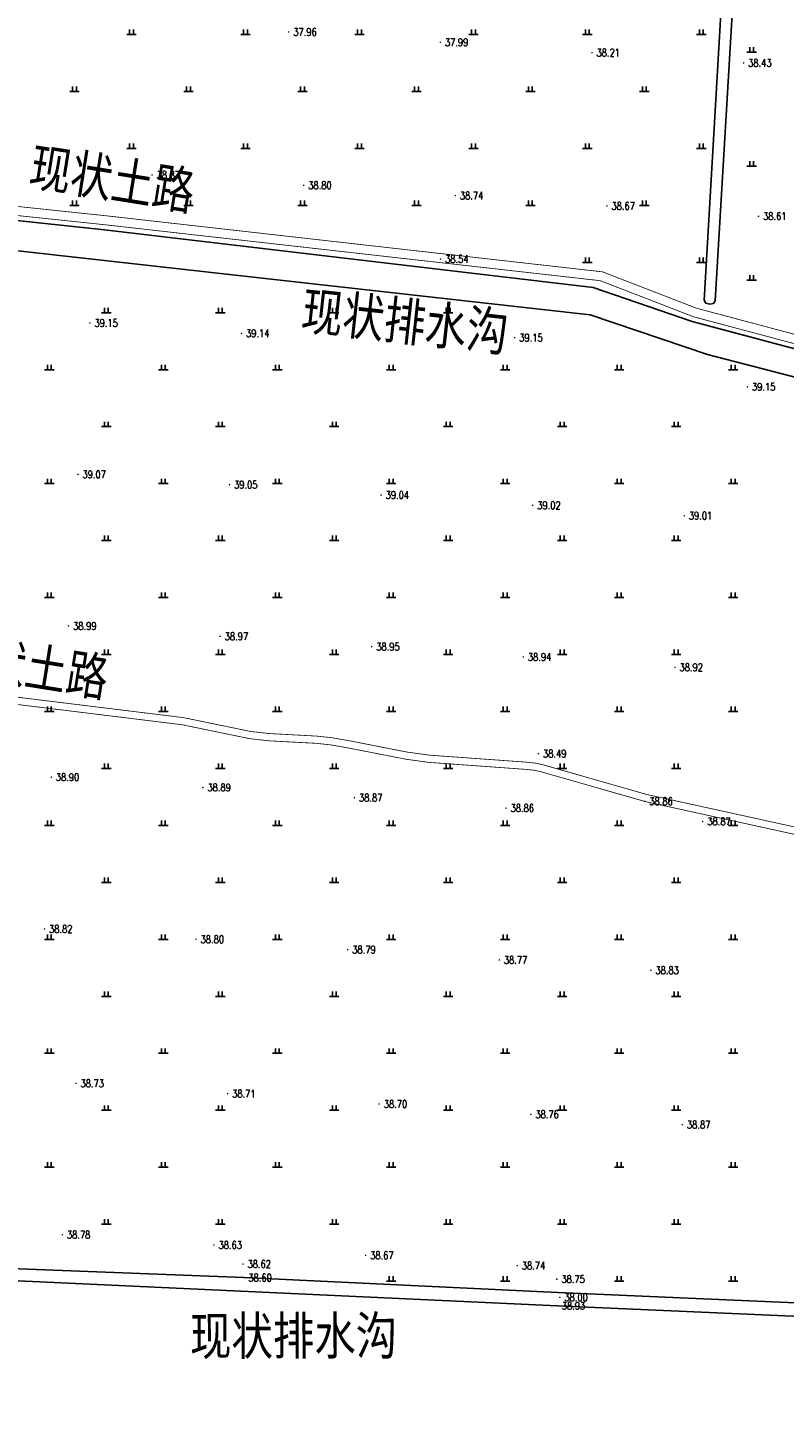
# Model space of a CAD drawing. Extents: x 456755 to 458049, y 3845626 to 3853218.
# Tile 24 of 80: x 457250 to 457449, y 3847788 to 3848152. Entities that reach past the tile are written whole.
import ezdxf
from ezdxf.enums import TextEntityAlignment as Align

# ---------------------------------------------------------------- set-up
doc = ezdxf.new("R2010")
doc.units = 0
doc.linetypes.add('X2', pattern=[10, 8, -2])
doc.linetypes.add('X3', pattern=[5, 4, -1])
doc.layers.get('0').update_dxf_attribs({"linetype": 'CONTINUOUS'})
for name, color, linetype in [('DLSS', 4, 'CONTINUOUS'), ('DMTZ', 3, 'CONTINUOUS'), ('GCD', 1, 'CONTINUOUS'), ('SXSS', 5, 'CONTINUOUS'), ('ZBTZ', 3, 'CONTINUOUS')]:
    doc.layers.add(name, color=color, linetype=linetype)
doc.styles.add('HZ', font='rs.shx', dxfattribs={"width": 0.8, "bigfont": 'hztxt.shx'})
doc.styles.add('仿宋体', font='仿宋_GB2312.ttf', dxfattribs={"width": 0.8})
doc.linetypes.add('10421', pattern='A,2,[150,AAA.SHX,S=0.5,R=0,X=0,Y=0.5],1e-11', length=2)
doc.linetypes.add('8352', pattern='A,1.5,[145,AAA.SHX,S=1,R=0,X=0,Y=1],1.5,-1,3,-1', length=8)

# ---------------------------------------------------------------- blocks, each defined once
blk = doc.blocks.new('GC200')
at = {"linetype": 'Continuous', "const_width": 0.2, "flags": 128}
blk.add_lwpolyline([(-0.1, 0, 1), (0.1, 0, 1)], format="xyb", close=True, dxfattribs=at)
blk = doc.blocks.new('gc119')
for p, q in [((-1.25, 0), (1.25, 0)), ((-0.5, 1.3), (-0.5, 0)), ((0.5, 1.3), (0.5, 0))]:
    blk.add_line(p, q)

msp = doc.modelspace()

# ---------------------------------------------------------------- linework, layer by layer
at = {"layer": 'DLSS', "linetype": 'X2', "const_width": 0.2, "flags": 128}
for points, elevation in [([(456935.4, 3848137.22), (457005.53, 3848130.54), (457270.94, 3848102.6), (457401.6, 3848087.84), (457426.36, 3848078.26), (457494.23, 3848060.18), (457529.58, 3848050.77), (457550.81, 3848044.59), (457551.95, 3848044.91), (457552.78, 3848045.38), (457553.38, 3848046.37), (457573.64, 3848199.1), (457580.65, 3848237.32), (457582.59, 3848246.47)], 1.74), ([(457558.53, 3848040.08), (457538.27, 3847926.24), (457536.43, 3847922.11), (457532.12, 3847922.98), (457521.56, 3847925.68), (457474.07, 3847936.87), (457413.34, 3847950.21), (457385.87, 3847958.07), (457383.88, 3847958.5), (457381.31, 3847958.76), (457356.09, 3847960.58), (457350.08, 3847961.41), (457335.24, 3847964.32), (457330.21, 3847965.2), (457326.21, 3847965.61), (457314.07, 3847966.26), (457309.03, 3847966.81), (457291.34, 3847970.46), (457182.35, 3847983.87)], 1.57)]:
    msp.add_lwpolyline(points, dxfattribs=dict(at, elevation=elevation))
at = {"layer": 'DLSS', "linetype": 'Continuous', "const_width": 0.2, "flags": 128}
for points, elevation in [([(457194.84, 3848108.22), (457270.68, 3848100.23), (457401.02, 3848085.51), (457425.62, 3848075.99), (457493.62, 3848057.87), (457528.94, 3848048.47), (457552.09, 3848041.73), (457558.53, 3848040.08)], 1.74), ([(457536.11, 3847920.45), (457535.76, 3847920.49), (457521.12, 3847923.83), (457473.64, 3847935.01), (457412.87, 3847948.36), (457385.4, 3847956.22), (457383.58, 3847956.62), (457381.14, 3847956.86), (457355.89, 3847958.68), (457349.77, 3847959.53), (457334.89, 3847962.44), (457329.95, 3847963.31), (457326.07, 3847963.71), (457313.91, 3847964.35), (457308.73, 3847964.93), (457291.03, 3847968.58), (457122.14, 3847989.36), (457109.12, 3847991.33)], 1.57)]:
    msp.add_lwpolyline(points, dxfattribs=dict(at, elevation=elevation))
at = {"layer": 'DMTZ', "color": 5, "linetype": '10421', "elevation": 1.74, "flags": 128}
msp.add_lwpolyline([(457509.48, 3848050.85), (457509.38, 3848050.88), (457476.62, 3848061.04), (457425.21, 3848074.74), (457399.16, 3848083.7), (457270.53, 3848098.93), (457197.05, 3848106.7), (457196.25, 3848103.67), (457196.25, 3848100.11), (457196.68, 3848099.08), (457398.36, 3848076.49), (457429.23, 3848066.11), (457492.21, 3848049.79), (457509.18, 3848045.96), (457509.28, 3848045.94)], dxfattribs=at)
at = {"layer": 'SXSS', "linetype": 'Continuous', "flags": 128}
for points, elevation in [([(457440.12, 3848275.69), (457440.63, 3848275.1), (457441.16, 3848273.55), (457441.12, 3848269.24), (457432.64, 3848154.38), (457428.33, 3848080.34), (457428.78, 3848079.57), (457429.89, 3848079.37), (457430.87, 3848079.53), (457431.31, 3848080.17), (457435.62, 3848154.18), (457444.09, 3848269.02), (457444.95, 3848275.6)], 0.93), ([(456913.91, 3847841.95), (456916.53, 3847841.76), (456984.85, 3847837.62), (457057.21, 3847834.34), (457238.84, 3847825.71), (457307.19, 3847823.01), (457389.86, 3847819.13), (457551.31, 3847812.08), (457960.1, 3847791.99)], 2.3), ([(456913.62, 3847837.39), (456985.38, 3847833.64), (457056.28, 3847830.67), (457238.25, 3847822.61), (457389.69, 3847815.6), (457545.71, 3847808.78), (457960.04, 3847787.56)], 1.45)]:
    msp.add_lwpolyline(points, dxfattribs=dict(at, elevation=elevation))

# ---------------------------------------------------------------- block references
at = {"layer": 'GCD', "linetype": 'Continuous'}
ref = msp.add_blockref('GC200', (457319.02, 3848150.99, 0.21), dxfattribs=at)
ref.add_attrib('height', '37.96', dxfattribs={"linetype": 'Continuous', "height": 2, "style": 'HZ', "width": 0.8}).set_placement((457320.22, 3848150.99, -37.75), align=Align.MIDDLE_LEFT)
ref = msp.add_blockref('GC200', (457358.93, 3848148.28, 0.24), dxfattribs=at)
ref.add_attrib('height', '37.99', dxfattribs={"linetype": 'Continuous', "height": 2, "style": 'HZ', "width": 0.8}).set_placement((457360.13, 3848148.28, -37.75), align=Align.MIDDLE_LEFT)
ref = msp.add_blockref('GC200', (457398.84, 3848145.56, 0.46), dxfattribs=at)
ref.add_attrib('height', '38.21', dxfattribs={"linetype": 'Continuous', "height": 2, "style": 'HZ', "width": 0.8}).set_placement((457400.04, 3848145.56, -37.75), align=Align.MIDDLE_LEFT)
ref = msp.add_blockref('GC200', (457438.75, 3848142.85, 0.68), dxfattribs=at)
ref.add_attrib('height', '38.43', dxfattribs={"linetype": 'Continuous', "height": 2, "style": 'HZ', "width": 0.8}).set_placement((457439.95, 3848142.85, -37.75), align=Align.MIDDLE_LEFT)
ref = msp.add_blockref('GC200', (457283.05, 3848113.35, 1.12), dxfattribs=at)
ref.add_attrib('height', '38.87', dxfattribs={"linetype": 'Continuous', "height": 2, "style": 'HZ', "width": 0.8}).set_placement((457284.25, 3848113.35, -37.75), align=Align.MIDDLE_LEFT)
ref = msp.add_blockref('GC200', (457322.95, 3848110.63, 1.05), dxfattribs=at)
ref.add_attrib('height', '38.80', dxfattribs={"linetype": 'Continuous', "height": 2, "style": 'HZ', "width": 0.8}).set_placement((457324.15, 3848110.63, -37.75), align=Align.MIDDLE_LEFT)
ref = msp.add_blockref('GC200', (457362.86, 3848107.92, 0.99), dxfattribs=at)
ref.add_attrib('height', '38.74', dxfattribs={"linetype": 'Continuous', "height": 2, "style": 'HZ', "width": 0.8}).set_placement((457364.06, 3848107.92, -37.75), align=Align.MIDDLE_LEFT)
ref = msp.add_blockref('GC200', (457402.77, 3848105.2, 0.92), dxfattribs=at)
ref.add_attrib('height', '38.67', dxfattribs={"linetype": 'Continuous', "height": 2, "style": 'HZ', "width": 0.8}).set_placement((457403.97, 3848105.2, -37.75), align=Align.MIDDLE_LEFT)
ref = msp.add_blockref('GC200', (457442.68, 3848102.49, 0.86), dxfattribs=at)
ref.add_attrib('height', '38.61', dxfattribs={"linetype": 'Continuous', "height": 2, "style": 'HZ', "width": 0.8}).set_placement((457443.88, 3848102.49, -37.75), align=Align.MIDDLE_LEFT)
ref = msp.add_blockref('GC200', (457358.97, 3848091.23, 0.79), dxfattribs=at)
ref.add_attrib('height', '38.54', dxfattribs={"linetype": 'Continuous', "height": 2, "style": 'HZ', "width": 0.8}).set_placement((457360.17, 3848091.23, -37.75), align=Align.MIDDLE_LEFT)
ref = msp.add_blockref('GC200', (457266.67, 3848074.37, 1.41), dxfattribs=at)
ref.add_attrib('height', '39.15', dxfattribs={"linetype": 'Continuous', "height": 2, "style": 'HZ', "width": 0.8}).set_placement((457267.87, 3848074.37, -37.75), align=Align.MIDDLE_LEFT)
ref = msp.add_blockref('GC200', (457306.58, 3848071.66, 1.39), dxfattribs=at)
ref.add_attrib('height', '39.14', dxfattribs={"linetype": 'Continuous', "height": 2, "style": 'HZ', "width": 0.8}).set_placement((457307.78, 3848071.66, -37.75), align=Align.MIDDLE_LEFT)
ref = msp.add_blockref('GC200', (457378.49, 3848070.49, 1.4), dxfattribs=at)
ref.add_attrib('height', '39.15', dxfattribs={"linetype": 'Continuous', "height": 2, "style": 'HZ', "width": 0.8}).set_placement((457379.69, 3848070.49, -37.75), align=Align.MIDDLE_LEFT)
ref = msp.add_blockref('GC200', (457439.76, 3848057.56, 1.4), dxfattribs=at)
ref.add_attrib('height', '39.15', dxfattribs={"linetype": 'Continuous', "height": 2, "style": 'HZ', "width": 0.8}).set_placement((457440.96, 3848057.56, -37.75), align=Align.MIDDLE_LEFT)
ref = msp.add_blockref('GC200', (457263.51, 3848034.49, 1.32), dxfattribs=at)
ref.add_attrib('height', '39.07', dxfattribs={"linetype": 'Continuous', "height": 2, "style": 'HZ', "width": 0.8}).set_placement((457264.71, 3848034.49, -37.75), align=Align.MIDDLE_LEFT)
ref = msp.add_blockref('GC200', (457303.42, 3848031.78, 1.31), dxfattribs=at)
ref.add_attrib('height', '39.05', dxfattribs={"linetype": 'Continuous', "height": 2, "style": 'HZ', "width": 0.8}).set_placement((457304.62, 3848031.78, -37.75), align=Align.MIDDLE_LEFT)
ref = msp.add_blockref('GC200', (457343.33, 3848029.06, 1.29), dxfattribs=at)
ref.add_attrib('height', '39.04', dxfattribs={"linetype": 'Continuous', "height": 2, "style": 'HZ', "width": 0.8}).set_placement((457344.53, 3848029.06, -37.75), align=Align.MIDDLE_LEFT)
ref = msp.add_blockref('GC200', (457383.23, 3848026.35, 1.27), dxfattribs=at)
ref.add_attrib('height', '39.02', dxfattribs={"linetype": 'Continuous', "height": 2, "style": 'HZ', "width": 0.8}).set_placement((457384.43, 3848026.35, -37.75), align=Align.MIDDLE_LEFT)
ref = msp.add_blockref('GC200', (457423.14, 3848023.63, 1.26), dxfattribs=at)
ref.add_attrib('height', '39.01', dxfattribs={"linetype": 'Continuous', "height": 2, "style": 'HZ', "width": 0.8}).set_placement((457424.34, 3848023.63, -37.75), align=Align.MIDDLE_LEFT)
ref = msp.add_blockref('GC200', (457261.05, 3847994.57, 1.24), dxfattribs=at)
ref.add_attrib('height', '38.99', dxfattribs={"linetype": 'Continuous', "height": 2, "style": 'HZ', "width": 0.8}).set_placement((457262.25, 3847994.57, -37.75), align=Align.MIDDLE_LEFT)
ref = msp.add_blockref('GC200', (457300.96, 3847991.85, 1.22), dxfattribs=at)
ref.add_attrib('height', '38.97', dxfattribs={"linetype": 'Continuous', "height": 2, "style": 'HZ', "width": 0.8}).set_placement((457302.16, 3847991.85, -37.75), align=Align.MIDDLE_LEFT)
ref = msp.add_blockref('GC200', (457340.86, 3847989.14, 1.21), dxfattribs=at)
ref.add_attrib('height', '38.95', dxfattribs={"linetype": 'Continuous', "height": 2, "style": 'HZ', "width": 0.8}).set_placement((457342.06, 3847989.14, -37.75), align=Align.MIDDLE_LEFT)
ref = msp.add_blockref('GC200', (457380.77, 3847986.42, 1.19), dxfattribs=at)
ref.add_attrib('height', '38.94', dxfattribs={"linetype": 'Continuous', "height": 2, "style": 'HZ', "width": 0.8}).set_placement((457381.97, 3847986.42, -37.75), align=Align.MIDDLE_LEFT)
ref = msp.add_blockref('GC200', (457420.68, 3847983.71, 1.17), dxfattribs=at)
ref.add_attrib('height', '38.92', dxfattribs={"linetype": 'Continuous', "height": 2, "style": 'HZ', "width": 0.8}).set_placement((457421.88, 3847983.71, -37.75), align=Align.MIDDLE_LEFT)
ref = msp.add_blockref('GC200', (457384.75, 3847960.97, 0.74), dxfattribs=at)
ref.add_attrib('height', '38.49', dxfattribs={"linetype": 'Continuous', "height": 2, "style": 'HZ', "width": 0.8}).set_placement((457385.95, 3847960.97, -37.75), align=Align.MIDDLE_LEFT)
ref = msp.add_blockref('GC200', (457256.5, 3847954.79, 1.15), dxfattribs=at)
ref.add_attrib('height', '38.90', dxfattribs={"linetype": 'Continuous', "height": 2, "style": 'HZ', "width": 0.8}).set_placement((457257.7, 3847954.79, -37.75), align=Align.MIDDLE_LEFT)
ref = msp.add_blockref('GC200', (457296.41, 3847952.07, 1.14), dxfattribs=at)
ref.add_attrib('height', '38.89', dxfattribs={"linetype": 'Continuous', "height": 2, "style": 'HZ', "width": 0.8}).set_placement((457297.61, 3847952.07, -37.75), align=Align.MIDDLE_LEFT)
ref = msp.add_blockref('GC200', (457336.31, 3847949.36, 1.12), dxfattribs=at)
ref.add_attrib('height', '38.87', dxfattribs={"linetype": 'Continuous', "height": 2, "style": 'HZ', "width": 0.8}).set_placement((457337.51, 3847949.36, -37.75), align=Align.MIDDLE_LEFT)
ref = msp.add_blockref('GC200', (457412.74, 3847948.4, 1.11), dxfattribs=at)
ref.add_attrib('height', '38.86', dxfattribs={"linetype": 'Continuous', "height": 2, "style": 'HZ', "width": 0.8}).set_placement((457413.94, 3847948.4, -37.75), align=Align.MIDDLE_LEFT)
ref = msp.add_blockref('GC200', (457376.22, 3847946.64, 1.11), dxfattribs=at)
ref.add_attrib('height', '38.86', dxfattribs={"linetype": 'Continuous', "height": 2, "style": 'HZ', "width": 0.8}).set_placement((457377.42, 3847946.64, -37.75), align=Align.MIDDLE_LEFT)
ref = msp.add_blockref('GC200', (457428, 3847943.12, 1.12), dxfattribs=at)
ref.add_attrib('height', '38.87', dxfattribs={"linetype": 'Continuous', "height": 2, "style": 'HZ', "width": 0.8}).set_placement((457429.2, 3847943.12, -37.75), align=Align.MIDDLE_LEFT)
ref = msp.add_blockref('GC200', (457254.72, 3847914.81, 1.07), dxfattribs=at)
ref.add_attrib('height', '38.82', dxfattribs={"linetype": 'Continuous', "height": 2, "style": 'HZ', "width": 0.8}).set_placement((457255.92, 3847914.81, -37.75), align=Align.MIDDLE_LEFT)
ref = msp.add_blockref('GC200', (457294.62, 3847912.1, 1.05), dxfattribs=at)
ref.add_attrib('height', '38.80', dxfattribs={"linetype": 'Continuous', "height": 2, "style": 'HZ', "width": 0.8}).set_placement((457295.82, 3847912.1, -37.75), align=Align.MIDDLE_LEFT)
ref = msp.add_blockref('GC200', (457334.53, 3847909.38, 1.04), dxfattribs=at)
ref.add_attrib('height', '38.79', dxfattribs={"linetype": 'Continuous', "height": 2, "style": 'HZ', "width": 0.8}).set_placement((457335.73, 3847909.38, -37.75), align=Align.MIDDLE_LEFT)
ref = msp.add_blockref('GC200', (457374.44, 3847906.67, 1.02), dxfattribs=at)
ref.add_attrib('height', '38.77', dxfattribs={"linetype": 'Continuous', "height": 2, "style": 'HZ', "width": 0.8}).set_placement((457375.64, 3847906.67, -37.75), align=Align.MIDDLE_LEFT)
ref = msp.add_blockref('GC200', (457414.35, 3847903.95, 1.08), dxfattribs=at)
ref.add_attrib('height', '38.83', dxfattribs={"linetype": 'Continuous', "height": 2, "style": 'HZ', "width": 0.8}).set_placement((457415.55, 3847903.95, -37.75), align=Align.MIDDLE_LEFT)
ref = msp.add_blockref('GC200', (457263.01, 3847874.16, 0.98), dxfattribs=at)
ref.add_attrib('height', '38.73', dxfattribs={"linetype": 'Continuous', "height": 2, "style": 'HZ', "width": 0.8}).set_placement((457264.21, 3847874.16, -37.75), align=Align.MIDDLE_LEFT)
ref = msp.add_blockref('GC200', (457302.92, 3847871.44, 0.97), dxfattribs=at)
ref.add_attrib('height', '38.71', dxfattribs={"linetype": 'Continuous', "height": 2, "style": 'HZ', "width": 0.8}).set_placement((457304.12, 3847871.44, -37.75), align=Align.MIDDLE_LEFT)
ref = msp.add_blockref('GC200', (457342.83, 3847868.73, 0.95), dxfattribs=at)
ref.add_attrib('height', '38.70', dxfattribs={"linetype": 'Continuous', "height": 2, "style": 'HZ', "width": 0.8}).set_placement((457344.03, 3847868.73, -37.75), align=Align.MIDDLE_LEFT)
ref = msp.add_blockref('GC200', (457382.74, 3847866.01, 1.01), dxfattribs=at)
ref.add_attrib('height', '38.76', dxfattribs={"linetype": 'Continuous', "height": 2, "style": 'HZ', "width": 0.8}).set_placement((457383.94, 3847866.01, -37.75), align=Align.MIDDLE_LEFT)
ref = msp.add_blockref('GC200', (457422.64, 3847863.3, 1.12), dxfattribs=at)
ref.add_attrib('height', '38.87', dxfattribs={"linetype": 'Continuous', "height": 2, "style": 'HZ', "width": 0.8}).set_placement((457423.84, 3847863.3, -37.75), align=Align.MIDDLE_LEFT)
ref = msp.add_blockref('GC200', (457259.43, 3847834.31, 1.03), dxfattribs=at)
ref.add_attrib('height', '38.78', dxfattribs={"linetype": 'Continuous', "height": 2, "style": 'HZ', "width": 0.8}).set_placement((457260.63, 3847834.31, -37.75), align=Align.MIDDLE_LEFT)
ref = msp.add_blockref('GC200', (457299.34, 3847831.59, 0.89), dxfattribs=at)
ref.add_attrib('height', '38.63', dxfattribs={"linetype": 'Continuous', "height": 2, "style": 'HZ', "width": 0.8}).set_placement((457300.54, 3847831.59, -37.75), align=Align.MIDDLE_LEFT)
ref = msp.add_blockref('GC200', (457339.25, 3847828.88, 0.92), dxfattribs=at)
ref.add_attrib('height', '38.67', dxfattribs={"linetype": 'Continuous', "height": 2, "style": 'HZ', "width": 0.8}).set_placement((457340.45, 3847828.88, -37.75), align=Align.MIDDLE_LEFT)
ref = msp.add_blockref('GC200', (457306.97, 3847826.58, 0.87), dxfattribs=at)
ref.add_attrib('height', '38.62', dxfattribs={"linetype": 'Continuous', "height": 2, "style": 'HZ', "width": 0.8}).set_placement((457308.17, 3847826.58, -37.75), align=Align.MIDDLE_LEFT)
ref = msp.add_blockref('GC200', (457379.16, 3847826.16, 0.99), dxfattribs=at)
ref.add_attrib('height', '38.74', dxfattribs={"linetype": 'Continuous', "height": 2, "style": 'HZ', "width": 0.8}).set_placement((457380.36, 3847826.16, -37.75), align=Align.MIDDLE_LEFT)
ref = msp.add_blockref('GC200', (457307.19, 3847823.01, 0.85), dxfattribs=at)
ref.add_attrib('height', '38.60', dxfattribs={"linetype": 'Continuous', "height": 2, "style": 'HZ', "width": 0.8}).set_placement((457308.39, 3847823.01, -37.75), align=Align.MIDDLE_LEFT)
ref = msp.add_blockref('GC200', (457389.59, 3847822.61, 1), dxfattribs=at)
ref.add_attrib('height', '38.75', dxfattribs={"linetype": 'Continuous', "height": 2, "style": 'HZ', "width": 0.8}).set_placement((457390.79, 3847822.61, -37.75), align=Align.MIDDLE_LEFT)
ref = msp.add_blockref('GC200', (457390.37, 3847817.82, 0.25), dxfattribs=at)
ref.add_attrib('height', '38.00', dxfattribs={"linetype": 'Continuous', "height": 2, "style": 'HZ', "width": 0.8}).set_placement((457391.57, 3847817.82, -37.75), align=Align.MIDDLE_LEFT)
ref = msp.add_blockref('GC200', (457389.69, 3847815.6, 1.19), dxfattribs=at)
ref.add_attrib('height', '38.93', dxfattribs={"linetype": 'Continuous', "height": 2, "style": 'HZ', "width": 0.8}).set_placement((457390.89, 3847815.6, -37.75), align=Align.MIDDLE_LEFT)
at = {"layer": 'ZBTZ', "linetype": 'Continuous'}
for p in [(457277.64, 3848150.34, -37.75), (457307.64, 3848150.34, -37.75), (457337.64, 3848150.34, -37.75), (457367.64, 3848150.34, -37.75), (457397.64, 3848150.34, -37.75), (457427.64, 3848150.34, -37.75), (457440.87, 3848145.65, -37.75), (457262.64, 3848135.34, -37.75), (457292.64, 3848135.34, -37.75), (457322.64, 3848135.34, -37.75), (457352.64, 3848135.34, -37.75), (457382.64, 3848135.34, -37.75), (457412.64, 3848135.34, -37.75), (457277.64, 3848120.34, -37.75), (457307.64, 3848120.34, -37.75), (457337.64, 3848120.34, -37.75), (457367.64, 3848120.34, -37.75), (457397.64, 3848120.34, -37.75), (457427.64, 3848120.34, -37.75), (457440.87, 3848115.65, -37.75), (457262.64, 3848105.34, -37.75), (457292.64, 3848105.34, -37.75), (457322.64, 3848105.34, -37.75), (457352.64, 3848105.34, -37.75), (457382.64, 3848105.34, -37.75), (457412.64, 3848105.34, -37.75), (457397.64, 3848090.34, -37.75), (457427.64, 3848090.34, -37.75), (457440.87, 3848085.65, -37.75), (457271, 3848077.08, -37.75), (457301, 3848077.08, -37.75), (457331, 3848077.08, -37.75), (457361, 3848077.08, -37.75), (457256, 3848062.08, -37.75), (457286, 3848062.08, -37.75), (457316, 3848062.08, -37.75), (457346, 3848062.08, -37.75), (457376, 3848062.08, -37.75), (457406, 3848062.08, -37.75), (457436, 3848062.08, -37.75), (457271, 3848047.08, -37.75), (457301, 3848047.08, -37.75), (457331, 3848047.08, -37.75), (457361, 3848047.08, -37.75), (457391, 3848047.08, -37.75), (457421, 3848047.08, -37.75), (457256, 3848032.08, -37.75), (457286, 3848032.08, -37.75), (457316, 3848032.08, -37.75), (457346, 3848032.08, -37.75), (457376, 3848032.08, -37.75), (457406, 3848032.08, -37.75), (457436, 3848032.08, -37.75), (457271, 3848017.08, -37.75), (457301, 3848017.08, -37.75), (457331, 3848017.08, -37.75), (457361, 3848017.08, -37.75), (457391, 3848017.08, -37.75), (457421, 3848017.08, -37.75), (457256, 3848002.08, -37.75), (457286, 3848002.08, -37.75), (457316, 3848002.08, -37.75), (457346, 3848002.08, -37.75), (457376, 3848002.08, -37.75), (457406, 3848002.08, -37.75), (457436, 3848002.08, -37.75), (457271, 3847987.08, -37.75), (457301, 3847987.08, -37.75), (457331, 3847987.08, -37.75), (457361, 3847987.08, -37.75), (457391, 3847987.08, -37.75), (457421, 3847987.08, -37.75), (457256, 3847972.08, -37.75), (457286, 3847972.08, -37.75), (457316, 3847972.08, -37.75), (457346, 3847972.08, -37.75), (457376, 3847972.08, -37.75), (457406, 3847972.08, -37.75), (457436, 3847972.08, -37.75), (457271, 3847957.08, -37.75), (457301, 3847957.08, -37.75), (457331, 3847957.08, -37.75), (457361, 3847957.08, -37.75), (457391, 3847957.08, -37.75), (457421, 3847957.08, -37.75), (457256, 3847942.08, -37.75), (457286, 3847942.08, -37.75), (457316, 3847942.08, -37.75), (457346, 3847942.08, -37.75), (457376, 3847942.08, -37.75), (457406, 3847942.08, -37.75), (457436, 3847942.08, -37.75), (457271, 3847927.08, -37.75), (457301, 3847927.08, -37.75), (457331, 3847927.08, -37.75), (457361, 3847927.08, -37.75), (457391, 3847927.08, -37.75), (457421, 3847927.08, -37.75), (457256, 3847912.08, -37.75), (457286, 3847912.08, -37.75), (457316, 3847912.08, -37.75), (457346, 3847912.08, -37.75), (457376, 3847912.08, -37.75), (457406, 3847912.08, -37.75), (457436, 3847912.08, -37.75), (457271, 3847897.08, -37.75), (457301, 3847897.08, -37.75), (457331, 3847897.08, -37.75), (457361, 3847897.08, -37.75), (457391, 3847897.08, -37.75), (457421, 3847897.08, -37.75), (457256, 3847882.08, -37.75), (457286, 3847882.08, -37.75), (457316, 3847882.08, -37.75), (457346, 3847882.08, -37.75), (457376, 3847882.08, -37.75), (457406, 3847882.08, -37.75), (457436, 3847882.08, -37.75), (457271, 3847867.08, -37.75), (457301, 3847867.08, -37.75), (457331, 3847867.08, -37.75), (457361, 3847867.08, -37.75), (457391, 3847867.08, -37.75), (457421, 3847867.08, -37.75), (457256, 3847852.08, -37.75), (457286, 3847852.08, -37.75), (457316, 3847852.08, -37.75), (457346, 3847852.08, -37.75), (457376, 3847852.08, -37.75), (457406, 3847852.08, -37.75), (457436, 3847852.08, -37.75), (457271, 3847837.08, -37.75), (457301, 3847837.08, -37.75), (457331, 3847837.08, -37.75), (457361, 3847837.08, -37.75), (457391, 3847837.08, -37.75), (457421, 3847837.08, -37.75), (457346, 3847822.08, -37.75), (457376, 3847822.08, -37.75), (457406, 3847822.08, -37.75), (457436, 3847822.08, -37.75)]:
    msp.add_blockref('gc119', p, dxfattribs=at)

# ---------------------------------------------------------------- texts
at = {"layer": 'DLSS', "linetype": 'X3', "style": '仿宋体', "width": 0.8}
for p in [(457250.26, 3848110.83, -75.82), (457227.54, 3847982.75, -75.82)]:
    msp.add_text('现状土路', height=10, rotation=350.8549, dxfattribs=at).set_placement(p)
at = {"layer": 'SXSS', "linetype": '8352', "style": '仿宋体', "width": 0.8}
for rotation, p in [(353.7247, (457321.97, 3848072.82, -37.75)), (0.1375, (457293.03, 3847802.66, -37.75))]:
    msp.add_text('现状排水沟', height=10, rotation=rotation, dxfattribs=at).set_placement(p)

doc.saveas('drawing.dxf')
